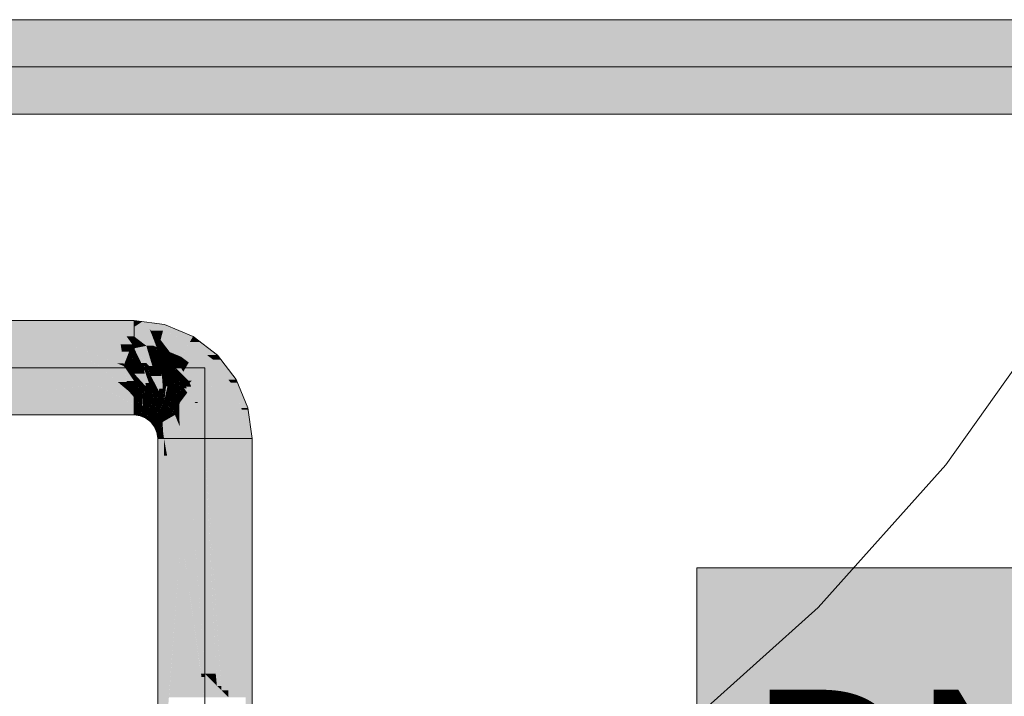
# Model space of a CAD drawing. Extents: x -223 to 557, y -138 to 606.
# Tile 128 of 142: x -18 to -5, y 130 to 138. Entities that reach past the tile are written whole.
import ezdxf

# ---------------------------------------------------------------- set-up
doc = ezdxf.new("R2010")
doc.units = 0
doc.layers.get('0').update_dxf_attribs({"lineweight": 35})
doc.layers.add('0-Shading', color=7, linetype='Continuous', lineweight=35)
doc.layers.add('5_EG-NEU', color=7, linetype='Continuous', lineweight=25)
for name, color, linetype, lineweight, true_color in [('H_Ruecklauf_Beschriftung_OG', 5, 'Continuous', 18, 0x0000ff), ('H_Ruecklauf_OG', 5, 'Continuous', 18, 0x0000ff), ('H_Vorlauf_OG', 1, 'Continuous', 18, 0xff0000)]:
    doc.layers.add(name, color=color, linetype=linetype, lineweight=lineweight, true_color=true_color)
doc.styles.get("Standard").update_dxf_attribs({"font": 'arial.ttf'})

# ---------------------------------------------------------------- blocks, each defined once
blk = doc.blocks.new('Shading-A07ALDT11N', base_point=(16.413, 8.964))
at = {"layer": '0-Shading', "color": 12, "true_color": 0xd90000}
for points in [[(-17.805, 133.959), (-16.956, 133.959), (-17.748, 134.171)], [(-16.956, 133.959), (-17.748, 134.171), (-17.325, 134.171)], [(-16.956, 133.959), (-16.495, 133.959), (-17.325, 134.171)], [(-16.495, 133.959), (-17.325, 134.171), (-16.729, 134.171)], [(-16.301, 133.959), (-16.16, 133.959), (-16.729, 134.171)], [(-16.16, 133.959), (-16.729, 134.171), (-16.309, 134.171)], [(-16.495, 133.959), (-16.301, 133.959), (-16.729, 134.171)], [(-16.135, 134.054), (-16.135, 134.171), (-16.309, 134.171)], [(-16.227, 134.054), (-16.135, 134.054), (-16.309, 134.171)], [(-15.945, 134.146), (-16.135, 134.146), (-16.135, 134.171)], [(-16.16, 133.959), (-16.135, 133.959), (-16.227, 134.054)], [(-16.135, 133.959), (-16.227, 134.054), (-16.135, 134.054)], [(-15.91, 134.054), (-16.135, 134.054), (-15.945, 134.146)], [(-16.135, 134.054), (-15.945, 134.146), (-16.135, 134.146)], [(-15.859, 133.922), (-15.91, 134.054), (-16.135, 134.054)], [(-15.894, 133.939), (-15.985, 133.939), (-16.135, 134.054)], [(-16.011, 133.959), (-16.135, 133.959), (-16.135, 134.054)], [(-15.78, 134.124), (-15.923, 134.124), (-15.945, 134.146)], [(-15.81, 134.012), (-15.893, 134.012), (-15.945, 134.146)], [(-15.81, 134.012), (-15.78, 134.124), (-15.923, 134.124)], [(-15.508, 134.012), (-15.81, 134.012), (-15.78, 134.124)], [(-15.985, 133.939), (-16.011, 133.959), (-16.135, 133.959)], [(-15.859, 133.922), (-15.894, 133.939), (-15.985, 133.939)], [(-15.859, 133.922), (-15.81, 134.012), (-15.893, 134.012)], [(-15.834, 133.922), (-15.859, 133.922), (-15.81, 134.012)], [(-15.835, 133.919), (-15.834, 133.922), (-15.859, 133.922)], [(-15.74, 133.919), (-15.835, 133.919), (-15.81, 134.012)], [(-15.695, 133.861), (-15.74, 133.919), (-15.835, 133.919)], [(-15.792, 133.987), (-15.508, 134.012), (-15.81, 134.012)], [(-15.449, 133.987), (-15.792, 133.987), (-15.508, 134.012)], [(-15.695, 133.861), (-15.449, 133.987), (-15.792, 133.987)], [(-15.522, 133.861), (-15.695, 133.861), (-15.449, 133.987)], [(-15.21, 133.803), (-15.555, 133.803), (-15.449, 133.987)], [(-15.555, 133.803), (-15.522, 133.861), (-15.695, 133.861)], [(-15.511, 133.769), (-15.21, 133.803), (-15.555, 133.803)], [(-15.165, 133.769), (-15.511, 133.769), (-15.21, 133.803)], [(-15.315, 133.619), (-15.165, 133.769), (-15.511, 133.769)], [(-15.05, 133.619), (-15.315, 133.619), (-15.165, 133.769)], [(-15.212, 133.485), (-15.05, 133.619), (-15.315, 133.619)], [(-14.947, 133.485), (-15.212, 133.485), (-15.05, 133.619)], [(-15.131, 133.379), (-14.947, 133.485), (-15.212, 133.485)], [(-14.903, 133.379), (-15.131, 133.379), (-14.947, 133.485)], [(-17.748, 133.167), (-16.135, 133.167), (-17.805, 133.379)], [(-16.135, 133.167), (-17.316, 133.379), (-17.805, 133.379)], [(-16.345, 133.204), (-16.436, 133.379), (-17.316, 133.379)], [(-16.308, 133.305), (-16.2, 133.379), (-16.436, 133.379)], [(-16.135, 133.204), (-16.345, 133.204), (-16.436, 133.379)], [(-16.135, 133.305), (-16.308, 133.305), (-16.2, 133.379)], [(-16.135, 133.305), (-16.135, 133.379), (-16.2, 133.379)], [(-16.04, 133.362), (-16.135, 133.362), (-16.135, 133.379)], [(-16.04, 133.366), (-16.066, 133.366), (-16.135, 133.379)], [(-16.04, 133.305), (-16.135, 133.305), (-16.04, 133.362)], [(-16.135, 133.305), (-16.04, 133.362), (-16.135, 133.362)], [(-16.04, 133.362), (-16.04, 133.366), (-16.066, 133.366)], [(-15.985, 133.359), (-16.037, 133.359), (-16.04, 133.366)], [(-16.038, 133.362), (-16.04, 133.362), (-16.04, 133.366)], [(-16.031, 133.201), (-16.04, 133.201), (-16.04, 133.362)], [(-16.038, 133.361), (-16.04, 133.361), (-16.04, 133.362)], [(-16.038, 133.361), (-16.038, 133.362), (-16.04, 133.362)], [(-16.036, 133.287), (-16.038, 133.361), (-16.04, 133.361)], [(-16.004, 133.287), (-16.036, 133.287), (-16.038, 133.361)], [(-16.004, 133.287), (-15.985, 133.359), (-16.037, 133.359)], [(-15.906, 133.287), (-16.004, 133.287), (-15.897, 133.322)], [(-16.004, 133.287), (-15.897, 133.322), (-15.995, 133.322)], [(-15.897, 133.322), (-15.995, 133.322), (-15.985, 133.359)], [(-15.882, 133.237), (-15.919, 133.237), (-15.897, 133.322)], [(-15.845, 133.301), (-15.893, 133.301), (-15.897, 133.322)], [(-15.038, 133.154), (-14.903, 133.379), (-15.131, 133.379)], [(-14.81, 133.154), (-15.038, 133.154), (-14.903, 133.379)], [(-16.135, 133.167), (-16.135, 133.204), (-16.345, 133.204)], [(-16.135, 133.204), (-16.135, 133.305), (-16.308, 133.305)], [(-16.04, 133.201), (-16.04, 133.305), (-16.135, 133.305)], [(-16.043, 133.204), (-16.135, 133.204), (-16.135, 133.305)], [(-16.129, 133.201), (-16.043, 133.204), (-16.135, 133.204)], [(-16.064, 133.167), (-16.135, 133.167), (-16.135, 133.204)], [(-16.04, 133.201), (-16.129, 133.201), (-16.043, 133.204)], [(-16.04, 133.154), (-16.04, 133.201), (-16.129, 133.201)], [(-16.03, 133.191), (-16.031, 133.201), (-16.04, 133.201)], [(-16.03, 133.191), (-16.04, 133.191), (-16.04, 133.201)], [(-15.991, 133.154), (-16.04, 133.154), (-16.03, 133.191)], [(-16.04, 133.154), (-16.03, 133.191), (-16.04, 133.191)], [(-16.03, 133.191), (-16.004, 133.287), (-16.036, 133.287)], [(-15.954, 133.191), (-16.03, 133.191), (-16.004, 133.287)], [(-16.001, 133.163), (-15.954, 133.191), (-16.03, 133.191)], [(-15.939, 133.163), (-15.906, 133.287), (-16.004, 133.287)], [(-15.939, 133.163), (-16.001, 133.163), (-15.954, 133.191)], [(-15.925, 133.163), (-15.939, 133.163), (-15.882, 133.237)], [(-15.939, 133.163), (-15.882, 133.237), (-15.919, 133.237)], [(-15.863, 133.15), (-15.933, 133.15), (-15.882, 133.237)], [(-15.882, 133.237), (-15.845, 133.301), (-15.893, 133.301)], [(-15.773, 133.237), (-15.882, 133.237), (-15.769, 133.243)], [(-15.882, 133.237), (-15.769, 133.243), (-15.879, 133.243)], [(-15.852, 133.1), (-15.773, 133.237), (-15.882, 133.237)], [(-15.769, 133.243), (-15.879, 133.243), (-15.845, 133.301)], [(-15.778, 133.156), (-15.819, 133.156), (-15.769, 133.243)], [(-15.685, 133.156), (-15.778, 133.156), (-15.725, 133.209)], [(-15.76, 133.174), (-15.776, 133.174), (-15.725, 133.209)], [(-15.776, 133.174), (-15.725, 133.209), (-15.773, 133.209)], [(-15.725, 133.209), (-15.773, 133.209), (-15.769, 133.243)], [(-16.04, 133.154), (-16.064, 133.167), (-16.135, 133.167)], [(-15.951, 133.117), (-15.991, 133.154), (-16.04, 133.154)], [(-15.951, 133.117), (-15.939, 133.163), (-16.001, 133.163)], [(-15.912, 133.117), (-15.951, 133.117), (-15.933, 133.15)], [(-15.951, 133.117), (-15.933, 133.15), (-15.943, 133.15)], [(-15.875, 133.059), (-15.912, 133.117), (-15.951, 133.117)], [(-15.933, 133.15), (-15.943, 133.15), (-15.939, 133.163)], [(-15.933, 133.15), (-15.925, 133.163), (-15.939, 133.163)], [(-15.901, 133.1), (-15.863, 133.15), (-15.933, 133.15)], [(-15.852, 133.1), (-15.901, 133.1), (-15.863, 133.15)], [(-15.875, 133.059), (-15.852, 133.1), (-15.901, 133.1)], [(-15.84, 133.059), (-15.875, 133.059), (-15.849, 133.086)], [(-15.875, 133.059), (-15.849, 133.086), (-15.86, 133.086)], [(-15.849, 133.086), (-15.86, 133.086), (-15.852, 133.1)], [(-15.835, 133.1), (-15.852, 133.1), (-15.778, 133.156)], [(-15.852, 133.1), (-15.778, 133.156), (-15.819, 133.156)], [(-15.849, 133.086), (-15.835, 133.1), (-15.852, 133.1)], [(-15.781, 133.086), (-15.849, 133.086), (-15.778, 133.156)], [(-15.823, 133.002), (-15.781, 133.086), (-15.849, 133.086)], [(-15.784, 133.002), (-15.823, 133.002), (-15.781, 133.086)], [(-15.597, 133.002), (-15.784, 133.002), (-15.633, 133.089)], [(-15.784, 133.002), (-15.633, 133.089), (-15.781, 133.089)], [(-15.633, 133.089), (-15.781, 133.089), (-15.685, 133.156)], [(-15.781, 133.089), (-15.685, 133.156), (-15.778, 133.156)], [(-15.778, 133.156), (-15.765, 133.169), (-15.776, 133.169)], [(-15.765, 133.169), (-15.776, 133.169), (-15.776, 133.174)], [(-15.765, 133.169), (-15.76, 133.174), (-15.776, 133.174)], [(-15.015, 133.099), (-14.81, 133.154), (-15.038, 133.154)], [(-15.015, 133.099), (-14.803, 133.099), (-14.81, 133.154)], [(-14.975, 132.799), (-14.763, 132.799), (-15.015, 133.099)], [(-14.763, 132.799), (-15.015, 133.099), (-14.803, 133.099)], [(-15.817, 132.983), (-15.84, 133.059), (-15.875, 133.059)], [(-15.817, 132.983), (-15.784, 133.002), (-15.823, 133.002)], [(-15.784, 132.983), (-15.817, 132.983), (-15.784, 133.002)], [(-15.78, 132.894), (-15.784, 132.983), (-15.817, 132.983)], [(-15.782, 132.949), (-15.597, 133.002), (-15.784, 133.002)], [(-15.575, 132.949), (-15.782, 132.949), (-15.597, 133.002)], [(-15.78, 132.894), (-15.575, 132.949), (-15.782, 132.949)], [(-15.78, 132.894), (-15.568, 132.894), (-15.575, 132.949)], [(-15.768, 132.799), (-15.555, 132.799), (-15.78, 132.894)], [(-15.555, 132.799), (-15.78, 132.894), (-15.568, 132.894)], [(-15.555, 131.618), (-15.555, 132.799), (-15.768, 132.799)], [(-15.745, 132.672), (-15.768, 132.672), (-15.768, 132.799)], [(-14.763, 129.615), (-14.975, 129.615), (-14.763, 132.799)], [(-14.975, 129.615), (-14.763, 132.799), (-14.975, 132.799)], [(-15.768, 132.587), (-15.745, 132.672), (-15.768, 132.672)], [(-15.729, 132.587), (-15.768, 132.587), (-15.745, 132.672)], [(-15.555, 131.618), (-15.768, 131.618), (-15.729, 132.587)], [(-15.768, 131.618), (-15.729, 132.587), (-15.768, 132.587)], [(-15.768, 128.823), (-15.555, 131.618), (-15.768, 131.618)], [(-15.555, 129.615), (-15.707, 129.615), (-15.555, 131.618)]]:
    blk.add_solid(points, dxfattribs=at)
at = {"layer": '0-Shading', "color": 14, "true_color": 0xa00000}
for points in [[(-17.748, 134.171), (-16.729, 134.171), (-17.67, 134.249)], [(-16.729, 134.171), (-17.67, 134.249), (-16.886, 134.249)], [(-16.729, 134.171), (-16.309, 134.171), (-16.886, 134.249)], [(-16.309, 134.171), (-16.886, 134.249), (-16.425, 134.249)], [(-16.309, 134.171), (-16.135, 134.171), (-16.425, 134.249)], [(-16.135, 134.171), (-16.425, 134.249), (-16.135, 134.249)], [(-16.035, 134.236), (-16.135, 134.236), (-16.135, 134.249)], [(-15.97, 134.171), (-16.135, 134.171), (-16.035, 134.236)], [(-16.135, 134.171), (-16.035, 134.236), (-16.135, 134.236)], [(-15.945, 134.146), (-15.97, 134.171), (-16.135, 134.171)], [(-15.76, 134.199), (-15.998, 134.199), (-16.035, 134.236)], [(-15.945, 134.146), (-15.76, 134.199), (-15.998, 134.199)], [(-15.774, 134.146), (-15.945, 134.146), (-15.76, 134.199)], [(-15.579, 134.124), (-15.78, 134.124), (-15.76, 134.199)], [(-15.78, 134.124), (-15.774, 134.146), (-15.945, 134.146)], [(-15.612, 134.055), (-15.579, 134.124), (-15.78, 134.124)], [(-15.41, 134.055), (-15.612, 134.055), (-15.579, 134.124)], [(-15.449, 133.987), (-15.41, 134.055), (-15.612, 134.055)], [(-15.323, 133.987), (-15.449, 133.987), (-15.41, 134.055)], [(-15.237, 133.824), (-15.323, 133.987), (-15.449, 133.987)], [(-15.11, 133.824), (-15.237, 133.824), (-15.323, 133.987)], [(-15.165, 133.769), (-15.11, 133.824), (-15.237, 133.824)], [(-15.068, 133.769), (-15.165, 133.769), (-15.11, 133.824)], [(-14.977, 133.524), (-15.068, 133.769), (-15.165, 133.769)], [(-14.88, 133.524), (-14.977, 133.524), (-15.068, 133.769)], [(-14.947, 133.485), (-14.88, 133.524), (-14.977, 133.524)], [(-14.864, 133.485), (-14.947, 133.485), (-14.88, 133.524)], [(-14.818, 133.174), (-14.864, 133.485), (-14.947, 133.485)], [(-14.735, 133.174), (-14.818, 133.174), (-14.864, 133.485)], [(-17.67, 133.089), (-16.135, 133.089), (-17.748, 133.167)], [(-16.135, 133.089), (-17.748, 133.167), (-16.135, 133.167)], [(-16.04, 133.154), (-16.135, 133.154), (-16.135, 133.167)], [(-16.058, 133.089), (-16.135, 133.089), (-16.04, 133.154)], [(-16.135, 133.089), (-16.04, 133.154), (-16.135, 133.154)], [(-16.06, 133.079), (-16.058, 133.089), (-16.135, 133.089)], [(-15.974, 133.079), (-16.06, 133.079), (-15.951, 133.117)], [(-16.06, 133.079), (-15.951, 133.117), (-16.05, 133.117)], [(-15.99, 133.05), (-15.974, 133.079), (-16.06, 133.079)], [(-15.951, 133.117), (-16.05, 133.117), (-16.04, 133.154)], [(-15.875, 133.059), (-15.985, 133.059), (-15.951, 133.117)], [(-14.81, 133.154), (-14.735, 133.174), (-14.818, 133.174)], [(-14.81, 133.154), (-14.732, 133.154), (-14.735, 133.174)], [(-14.763, 132.799), (-14.685, 132.799), (-14.81, 133.154)], [(-14.685, 132.799), (-14.81, 133.154), (-14.732, 133.154)], [(-15.884, 133.05), (-15.99, 133.05), (-15.875, 133.059)], [(-15.99, 133.05), (-15.875, 133.059), (-15.985, 133.059)], [(-15.93, 133.004), (-15.884, 133.05), (-15.99, 133.05)], [(-15.833, 133.004), (-15.93, 133.004), (-15.875, 133.059)], [(-15.914, 132.983), (-15.833, 133.004), (-15.93, 133.004)], [(-15.817, 132.983), (-15.914, 132.983), (-15.833, 133.004)], [(-15.884, 132.944), (-15.817, 132.983), (-15.914, 132.983)], [(-15.801, 132.944), (-15.884, 132.944), (-15.817, 132.983)], [(-15.864, 132.894), (-15.801, 132.944), (-15.884, 132.944)], [(-15.78, 132.894), (-15.864, 132.894), (-15.801, 132.944)], [(-15.855, 132.874), (-15.78, 132.894), (-15.864, 132.894)], [(-15.855, 132.874), (-15.778, 132.874), (-15.78, 132.894)], [(-15.845, 132.799), (-15.768, 132.799), (-15.855, 132.874)], [(-15.768, 132.799), (-15.855, 132.874), (-15.778, 132.874)], [(-15.768, 132.587), (-15.845, 132.587), (-15.768, 132.799)], [(-15.845, 132.587), (-15.768, 132.799), (-15.845, 132.799)], [(-14.685, 128.823), (-14.763, 128.823), (-14.685, 132.799)], [(-14.763, 128.823), (-14.685, 132.799), (-14.763, 132.799)], [(-15.845, 131.504), (-15.768, 132.587), (-15.845, 132.587)], [(-15.768, 131.504), (-15.845, 131.504), (-15.768, 132.587)], [(-15.768, 128.823), (-15.845, 128.823), (-15.768, 131.504)], [(-15.845, 128.823), (-15.768, 131.504), (-15.845, 131.504)]]:
    blk.add_solid(points, dxfattribs=at)
at = {"layer": '0-Shading', "color": 1, "true_color": 0xfa0000}
for points in [[(-17.825, 133.669), (-17.082, 133.669), (-17.805, 133.947)], [(-16.678, 133.763), (-16.956, 133.959), (-17.805, 133.959)], [(-17.327, 133.763), (-17.737, 133.947), (-17.805, 133.947)], [(-16.678, 133.763), (-17.327, 133.763), (-17.737, 133.947)], [(-16.45, 133.763), (-16.678, 133.763), (-16.956, 133.959)], [(-16.349, 133.724), (-16.702, 133.959), (-16.956, 133.959)], [(-16.293, 133.724), (-16.495, 133.959), (-16.702, 133.959)], [(-16.293, 133.724), (-16.349, 133.724), (-16.702, 133.959)], [(-16.293, 133.724), (-16.301, 133.959), (-16.495, 133.959)], [(-16.197, 133.865), (-16.16, 133.959), (-16.301, 133.959)], [(-16.197, 133.865), (-16.286, 133.865), (-16.301, 133.959)], [(-16.263, 133.724), (-16.293, 133.724), (-16.301, 133.959)], [(-16.135, 133.908), (-16.18, 133.908), (-16.16, 133.959)], [(-16.135, 133.908), (-16.135, 133.959), (-16.16, 133.959)], [(-15.985, 133.939), (-16.135, 133.939), (-16.135, 133.959)], [(-16.135, 133.908), (-15.985, 133.939), (-16.135, 133.939)], [(-15.976, 133.908), (-16.135, 133.908), (-15.985, 133.939)], [(-15.859, 133.922), (-15.974, 133.922), (-15.985, 133.939)], [(-15.883, 133.788), (-15.94, 133.788), (-15.985, 133.939)], [(-15.883, 133.788), (-15.859, 133.922), (-15.974, 133.922)], [(-15.848, 133.87), (-15.868, 133.87), (-15.859, 133.922)], [(-15.835, 133.919), (-15.858, 133.919), (-15.859, 133.922)], [(-15.848, 133.87), (-15.835, 133.919), (-15.858, 133.919)], [(-15.829, 133.87), (-15.848, 133.87), (-15.835, 133.919)], [(-15.726, 133.805), (-15.821, 133.805), (-15.835, 133.919)], [(-15.695, 133.861), (-15.78, 133.861), (-15.835, 133.919)], [(-16.26, 133.705), (-16.197, 133.865), (-16.286, 133.865)], [(-16.21, 133.705), (-16.26, 133.705), (-16.135, 133.809)], [(-16.26, 133.705), (-16.135, 133.809), (-16.219, 133.809)], [(-16.135, 133.684), (-16.225, 133.684), (-16.135, 133.809)], [(-16.135, 133.809), (-16.219, 133.809), (-16.197, 133.865)], [(-16.135, 133.865), (-16.197, 133.865), (-16.135, 133.908)], [(-16.197, 133.865), (-16.135, 133.908), (-16.18, 133.908)], [(-16.135, 133.809), (-16.135, 133.865), (-16.197, 133.865)], [(-15.986, 133.729), (-16.048, 133.729), (-16.135, 133.908)], [(-15.952, 133.69), (-15.976, 133.908), (-16.135, 133.908)], [(-16.087, 133.809), (-16.135, 133.809), (-16.135, 133.908)], [(-16.046, 133.724), (-16.087, 133.809), (-16.135, 133.809)], [(-16.046, 133.724), (-16.135, 133.724), (-16.135, 133.809)], [(-15.911, 133.69), (-15.952, 133.69), (-15.976, 133.908)], [(-15.87, 133.788), (-15.883, 133.788), (-15.848, 133.87)], [(-15.883, 133.788), (-15.848, 133.87), (-15.868, 133.87)], [(-15.83, 133.775), (-15.874, 133.775), (-15.848, 133.87)], [(-15.839, 133.823), (-15.829, 133.87), (-15.848, 133.87)], [(-15.823, 133.823), (-15.839, 133.823), (-15.829, 133.87)], [(-15.821, 133.805), (-15.823, 133.823), (-15.839, 133.823)], [(-15.821, 133.805), (-15.836, 133.805), (-15.839, 133.823)], [(-15.809, 133.669), (-15.821, 133.805), (-15.836, 133.805)], [(-15.738, 133.722), (-15.726, 133.805), (-15.821, 133.805)], [(-15.804, 133.669), (-15.809, 133.669), (-15.821, 133.805)], [(-15.695, 133.679), (-15.805, 133.679), (-15.821, 133.805)], [(-15.647, 133.722), (-15.695, 133.861), (-15.78, 133.861)], [(-15.647, 133.722), (-15.738, 133.722), (-15.726, 133.805)], [(-15.555, 133.803), (-15.651, 133.803), (-15.695, 133.861)], [(-15.612, 133.753), (-15.658, 133.753), (-15.695, 133.861)], [(-15.612, 133.753), (-15.555, 133.803), (-15.651, 133.803)], [(-15.584, 133.753), (-15.612, 133.753), (-15.555, 133.803)], [(-15.463, 133.733), (-15.596, 133.733), (-15.555, 133.803)], [(-17.082, 133.669), (-16.678, 133.763), (-17.327, 133.763)], [(-17.082, 133.669), (-16.544, 133.669), (-16.678, 133.763)], [(-16.576, 133.692), (-16.266, 133.692), (-16.678, 133.763)], [(-16.266, 133.692), (-16.45, 133.763), (-16.678, 133.763)], [(-16.544, 133.669), (-16.246, 133.669), (-16.576, 133.692)], [(-16.246, 133.669), (-16.576, 133.692), (-16.266, 133.692)], [(-16.266, 133.692), (-16.293, 133.724), (-16.349, 133.724)], [(-16.26, 133.705), (-16.263, 133.724), (-16.293, 133.724)], [(-16.26, 133.705), (-16.277, 133.705), (-16.293, 133.724)], [(-16.266, 133.692), (-16.26, 133.705), (-16.277, 133.705)], [(-16.237, 133.692), (-16.266, 133.692), (-16.26, 133.705)], [(-16.26, 133.684), (-16.225, 133.684), (-16.266, 133.692)], [(-16.225, 133.684), (-16.237, 133.692), (-16.266, 133.692)], [(-16.225, 133.684), (-16.21, 133.705), (-16.26, 133.705)], [(-16.246, 133.669), (-16.198, 133.669), (-16.26, 133.684)], [(-16.198, 133.669), (-16.26, 133.684), (-16.225, 133.684)], [(-16.198, 133.669), (-16.135, 133.669), (-16.225, 133.684)], [(-16.135, 133.669), (-16.135, 133.684), (-16.225, 133.684)], [(-16.034, 133.7), (-16.135, 133.7), (-16.046, 133.724)], [(-16.135, 133.7), (-16.046, 133.724), (-16.135, 133.724)], [(-16.019, 133.668), (-16.034, 133.7), (-16.135, 133.7)], [(-16.021, 133.669), (-16.135, 133.669), (-16.135, 133.7)], [(-15.952, 133.69), (-15.986, 133.729), (-16.048, 133.729)], [(-16.035, 133.724), (-16.046, 133.724), (-16.048, 133.729)], [(-15.952, 133.69), (-16.035, 133.724), (-16.046, 133.724)], [(-15.952, 133.69), (-16.009, 133.69), (-16.046, 133.724)], [(-15.97, 133.653), (-16.011, 133.653), (-16.046, 133.724)], [(-15.964, 133.646), (-15.952, 133.69), (-16.009, 133.69)], [(-15.916, 133.646), (-15.964, 133.646), (-15.952, 133.69)], [(-15.905, 133.67), (-15.911, 133.69), (-15.952, 133.69)], [(-15.905, 133.67), (-15.936, 133.67), (-15.952, 133.69)], [(-15.905, 133.67), (-15.883, 133.788), (-15.94, 133.788)], [(-15.91, 133.639), (-15.905, 133.67), (-15.936, 133.67)], [(-15.902, 133.67), (-15.905, 133.67), (-15.874, 133.775)], [(-15.905, 133.67), (-15.874, 133.775), (-15.886, 133.775)], [(-15.902, 133.669), (-15.902, 133.67), (-15.905, 133.67)], [(-15.902, 133.669), (-15.905, 133.669), (-15.905, 133.67)], [(-15.809, 133.669), (-15.902, 133.669), (-15.874, 133.775)], [(-15.874, 133.775), (-15.886, 133.775), (-15.883, 133.788)], [(-15.874, 133.775), (-15.87, 133.788), (-15.883, 133.788)], [(-15.809, 133.669), (-15.83, 133.775), (-15.874, 133.775)], [(-15.803, 133.658), (-15.695, 133.679), (-15.805, 133.679)], [(-15.719, 133.658), (-15.803, 133.658), (-15.695, 133.679)], [(-15.695, 133.679), (-15.647, 133.722), (-15.738, 133.722)], [(-15.684, 133.668), (-15.708, 133.668), (-15.695, 133.679)], [(-15.677, 133.679), (-15.695, 133.679), (-15.647, 133.722)], [(-15.684, 133.668), (-15.677, 133.679), (-15.695, 133.679)], [(-15.633, 133.668), (-15.684, 133.668), (-15.63, 133.674)], [(-15.684, 133.668), (-15.63, 133.674), (-15.681, 133.674)], [(-15.63, 133.674), (-15.681, 133.674), (-15.647, 133.722)], [(-15.647, 133.722), (-15.612, 133.753), (-15.658, 133.753)], [(-15.619, 133.636), (-15.652, 133.636), (-15.63, 133.674)], [(-15.602, 133.722), (-15.647, 133.722), (-15.596, 133.733)], [(-15.647, 133.722), (-15.596, 133.733), (-15.635, 133.733)], [(-15.63, 133.674), (-15.602, 133.722), (-15.647, 133.722)], [(-15.596, 133.733), (-15.635, 133.733), (-15.612, 133.753)], [(-15.562, 133.674), (-15.63, 133.674), (-15.596, 133.733)], [(-15.469, 133.512), (-15.562, 133.674), (-15.63, 133.674)], [(-15.523, 133.566), (-15.598, 133.566), (-15.63, 133.674)], [(-15.596, 133.733), (-15.584, 133.753), (-15.612, 133.753)], [(-15.531, 133.619), (-15.463, 133.733), (-15.596, 133.733)], [(-15.315, 133.619), (-15.531, 133.619), (-15.463, 133.733)], [(-16.621, 133.462), (-17.811, 133.462), (-17.825, 133.669)], [(-16.621, 133.462), (-17.082, 133.669), (-17.825, 133.669)], [(-16.621, 133.462), (-16.544, 133.669), (-17.082, 133.669)], [(-16.299, 133.462), (-16.621, 133.462), (-16.544, 133.669)], [(-16.334, 133.492), (-16.532, 133.669), (-16.544, 133.669)], [(-16.227, 133.492), (-16.246, 133.669), (-16.532, 133.669)], [(-16.227, 133.492), (-16.334, 133.492), (-16.532, 133.669)], [(-16.197, 133.597), (-16.198, 133.669), (-16.246, 133.669)], [(-16.135, 133.505), (-16.228, 133.505), (-16.246, 133.669)], [(-16.135, 133.597), (-16.135, 133.669), (-16.198, 133.669)], [(-16.135, 133.597), (-16.197, 133.597), (-16.198, 133.669)], [(-16.135, 133.505), (-16.135, 133.597), (-16.197, 133.597)], [(-16.127, 133.668), (-16.021, 133.669), (-16.135, 133.669)], [(-16.015, 133.661), (-16.075, 133.661), (-16.135, 133.669)], [(-16.011, 133.653), (-16.135, 133.653), (-16.135, 133.669)], [(-16.006, 133.597), (-16.135, 133.597), (-16.011, 133.653)], [(-16.135, 133.597), (-16.011, 133.653), (-16.135, 133.653)], [(-15.992, 133.441), (-16.006, 133.597), (-16.135, 133.597)], [(-16.051, 133.505), (-16.135, 133.505), (-16.135, 133.597)], [(-16.019, 133.668), (-16.127, 133.668), (-16.021, 133.669)], [(-16.015, 133.661), (-16.019, 133.668), (-16.127, 133.668)], [(-16.011, 133.653), (-16.015, 133.661), (-16.075, 133.661)], [(-15.964, 133.646), (-16.009, 133.646), (-16.011, 133.653)], [(-15.964, 133.646), (-15.97, 133.653), (-16.011, 133.653)], [(-15.953, 133.481), (-15.996, 133.481), (-16.011, 133.653)], [(-15.983, 133.569), (-15.964, 133.646), (-16.009, 133.646)], [(-15.929, 133.569), (-15.983, 133.569), (-15.964, 133.646)], [(-15.953, 133.481), (-15.929, 133.569), (-15.983, 133.569)], [(-15.91, 133.639), (-15.96, 133.639), (-15.964, 133.646)], [(-15.91, 133.639), (-15.916, 133.646), (-15.964, 133.646)], [(-15.929, 133.569), (-15.91, 133.639), (-15.96, 133.639)], [(-15.883, 133.481), (-15.953, 133.481), (-15.929, 133.569)], [(-15.798, 133.569), (-15.929, 133.569), (-15.794, 133.591)], [(-15.929, 133.569), (-15.794, 133.591), (-15.923, 133.591)], [(-15.831, 133.382), (-15.798, 133.569), (-15.929, 133.569)], [(-15.794, 133.591), (-15.923, 133.591), (-15.91, 133.639)], [(-15.851, 133.639), (-15.91, 133.639), (-15.902, 133.669)], [(-15.91, 133.639), (-15.902, 133.669), (-15.905, 133.669)], [(-15.836, 133.608), (-15.851, 133.639), (-15.91, 133.639)], [(-15.798, 133.608), (-15.809, 133.669), (-15.902, 133.669)], [(-15.809, 133.669), (-15.902, 133.669), (-15.809, 133.669)], [(-15.902, 133.669), (-15.809, 133.669), (-15.902, 133.669)], [(-15.798, 133.608), (-15.836, 133.608), (-15.851, 133.639)], [(-15.794, 133.591), (-15.798, 133.608), (-15.836, 133.608)], [(-15.782, 133.411), (-15.826, 133.411), (-15.794, 133.591)], [(-15.803, 133.658), (-15.804, 133.669), (-15.809, 133.669)], [(-15.803, 133.658), (-15.807, 133.658), (-15.809, 133.669)], [(-15.794, 133.591), (-15.803, 133.658), (-15.807, 133.658)], [(-15.773, 133.61), (-15.719, 133.658), (-15.803, 133.658)], [(-15.773, 133.61), (-15.797, 133.61), (-15.803, 133.658)], [(-15.794, 133.591), (-15.773, 133.61), (-15.797, 133.61)], [(-15.761, 133.591), (-15.794, 133.591), (-15.773, 133.61)], [(-15.75, 133.573), (-15.793, 133.573), (-15.794, 133.591)], [(-15.75, 133.573), (-15.761, 133.591), (-15.794, 133.591)], [(-15.787, 133.49), (-15.75, 133.573), (-15.793, 133.573)], [(-15.736, 133.49), (-15.787, 133.49), (-15.75, 133.573)], [(-15.724, 133.61), (-15.773, 133.61), (-15.684, 133.668)], [(-15.773, 133.61), (-15.684, 133.668), (-15.708, 133.668)], [(-15.75, 133.573), (-15.724, 133.61), (-15.773, 133.61)], [(-15.688, 133.573), (-15.75, 133.573), (-15.652, 133.636)], [(-15.75, 133.573), (-15.652, 133.636), (-15.707, 133.636)], [(-15.7, 133.552), (-15.747, 133.552), (-15.75, 133.573)], [(-15.7, 133.552), (-15.688, 133.573), (-15.75, 133.573)], [(-15.736, 133.49), (-15.7, 133.552), (-15.747, 133.552)], [(-15.714, 133.49), (-15.736, 133.49), (-15.7, 133.552)], [(-15.615, 133.44), (-15.725, 133.44), (-15.7, 133.552)], [(-15.652, 133.636), (-15.707, 133.636), (-15.684, 133.668)], [(-15.658, 133.552), (-15.7, 133.552), (-15.685, 133.579)], [(-15.563, 133.447), (-15.62, 133.447), (-15.7, 133.552)], [(-15.581, 133.461), (-15.658, 133.552), (-15.7, 133.552)], [(-15.608, 133.579), (-15.685, 133.579), (-15.652, 133.636)], [(-15.672, 133.566), (-15.608, 133.579), (-15.685, 133.579)], [(-15.652, 133.636), (-15.633, 133.668), (-15.684, 133.668)], [(-15.598, 133.566), (-15.672, 133.566), (-15.608, 133.579)], [(-15.567, 133.461), (-15.598, 133.566), (-15.672, 133.566)], [(-15.567, 133.461), (-15.581, 133.461), (-15.658, 133.552)], [(-15.598, 133.566), (-15.619, 133.636), (-15.652, 133.636)], [(-15.557, 133.512), (-15.523, 133.566), (-15.598, 133.566)], [(-15.526, 133.472), (-15.57, 133.472), (-15.598, 133.566)], [(-15.469, 133.512), (-15.557, 133.512), (-15.523, 133.566)], [(-15.469, 133.512), (-15.315, 133.619), (-15.531, 133.619)], [(-15.422, 133.512), (-15.469, 133.512), (-15.315, 133.619)], [(-15.21, 133.482), (-15.452, 133.482), (-15.315, 133.619)], [(-17.81, 133.449), (-16.621, 133.462), (-17.811, 133.462)], [(-16.733, 133.449), (-17.81, 133.449), (-16.621, 133.462)], [(-17.316, 133.379), (-16.733, 133.449), (-17.81, 133.449)], [(-17.805, 133.379), (-17.316, 133.379), (-17.81, 133.449)], [(-17.316, 133.379), (-16.436, 133.379), (-16.621, 133.462)], [(-16.466, 133.393), (-16.216, 133.393), (-16.621, 133.462)], [(-16.216, 133.393), (-16.299, 133.462), (-16.621, 133.462)], [(-16.216, 133.393), (-16.227, 133.492), (-16.334, 133.492)], [(-16.227, 133.492), (-16.135, 133.505), (-16.228, 133.505)], [(-16.135, 133.492), (-16.227, 133.492), (-16.135, 133.505)], [(-16.135, 133.438), (-16.135, 133.492), (-16.227, 133.492)], [(-16.135, 133.438), (-16.221, 133.438), (-16.227, 133.492)], [(-16.216, 133.393), (-16.135, 133.438), (-16.221, 133.438)], [(-16.135, 133.393), (-16.216, 133.393), (-16.135, 133.438)], [(-16.028, 133.401), (-16.064, 133.401), (-16.135, 133.505)], [(-16.07, 133.441), (-16.051, 133.505), (-16.135, 133.505)], [(-16.09, 133.438), (-16.135, 133.438), (-16.135, 133.505)], [(-16.064, 133.401), (-16.09, 133.438), (-16.135, 133.438)], [(-16.064, 133.401), (-16.135, 133.401), (-16.135, 133.438)], [(-15.992, 133.441), (-16.07, 133.441), (-16.051, 133.505)], [(-15.985, 133.359), (-15.992, 133.441), (-16.07, 133.441)], [(-15.992, 133.441), (-15.953, 133.481), (-15.996, 133.481)], [(-15.963, 133.441), (-15.992, 133.441), (-15.953, 133.481)], [(-15.97, 133.417), (-15.963, 133.441), (-15.992, 133.441)], [(-15.97, 133.417), (-15.99, 133.417), (-15.992, 133.441)], [(-15.93, 133.417), (-15.97, 133.417), (-15.953, 133.481)], [(-15.881, 133.361), (-15.91, 133.361), (-15.953, 133.481)], [(-15.894, 133.382), (-15.883, 133.481), (-15.953, 133.481)], [(-15.831, 133.382), (-15.894, 133.382), (-15.883, 133.481)], [(-15.782, 133.411), (-15.736, 133.49), (-15.787, 133.49)], [(-15.746, 133.411), (-15.782, 133.411), (-15.736, 133.49)], [(-15.763, 133.269), (-15.725, 133.44), (-15.743, 133.44)], [(-15.693, 133.295), (-15.758, 133.295), (-15.725, 133.44)], [(-15.725, 133.44), (-15.743, 133.44), (-15.736, 133.49)], [(-15.725, 133.44), (-15.714, 133.49), (-15.736, 133.49)], [(-15.712, 133.38), (-15.615, 133.44), (-15.725, 133.44)], [(-15.57, 133.38), (-15.712, 133.38), (-15.615, 133.44)], [(-15.57, 133.38), (-15.563, 133.447), (-15.62, 133.447)], [(-15.563, 133.447), (-15.567, 133.461), (-15.581, 133.461)], [(-15.567, 133.461), (-15.526, 133.472), (-15.57, 133.472)], [(-15.543, 133.461), (-15.567, 133.461), (-15.526, 133.472)], [(-15.557, 133.451), (-15.543, 133.461), (-15.567, 133.461)], [(-15.557, 133.451), (-15.564, 133.451), (-15.567, 133.461)], [(-15.52, 133.414), (-15.566, 133.414), (-15.563, 133.447)], [(-15.563, 133.447), (-15.557, 133.451), (-15.564, 133.451)], [(-15.553, 133.447), (-15.563, 133.447), (-15.557, 133.451)], [(-15.52, 133.414), (-15.553, 133.447), (-15.563, 133.447)], [(-15.526, 133.472), (-15.469, 133.512), (-15.557, 133.512)], [(-15.51, 133.451), (-15.557, 133.451), (-15.526, 133.472)], [(-15.542, 133.436), (-15.51, 133.451), (-15.557, 133.451)], [(-15.498, 133.436), (-15.542, 133.436), (-15.51, 133.451)], [(-15.52, 133.414), (-15.498, 133.436), (-15.542, 133.436)], [(-15.462, 133.472), (-15.526, 133.472), (-15.452, 133.482)], [(-15.526, 133.472), (-15.452, 133.482), (-15.512, 133.482)], [(-15.498, 133.436), (-15.462, 133.472), (-15.526, 133.472)], [(-15.486, 133.414), (-15.52, 133.414), (-15.498, 133.436)], [(-15.452, 133.482), (-15.512, 133.482), (-15.469, 133.512)], [(-15.433, 133.436), (-15.498, 133.436), (-15.452, 133.482)], [(-15.391, 133.249), (-15.433, 133.436), (-15.498, 133.436)], [(-15.452, 133.482), (-15.422, 133.512), (-15.469, 133.512)], [(-15.409, 133.379), (-15.21, 133.482), (-15.452, 133.482)], [(-15.355, 133.249), (-15.391, 133.249), (-15.433, 133.436)], [(-15.131, 133.379), (-15.409, 133.379), (-15.21, 133.482)], [(-16.436, 133.379), (-16.2, 133.379), (-16.466, 133.393)], [(-16.2, 133.379), (-16.466, 133.393), (-16.216, 133.393)], [(-16.2, 133.379), (-16.135, 133.379), (-16.216, 133.393)], [(-16.135, 133.379), (-16.135, 133.393), (-16.216, 133.393)], [(-16.049, 133.379), (-16.135, 133.379), (-16.064, 133.401)], [(-16.135, 133.379), (-16.064, 133.401), (-16.135, 133.401)], [(-16.04, 133.366), (-16.049, 133.379), (-16.135, 133.379)], [(-15.985, 133.359), (-16.028, 133.401), (-16.064, 133.401)], [(-15.999, 133.366), (-16.04, 133.366), (-16.064, 133.401)], [(-15.985, 133.359), (-15.999, 133.366), (-16.04, 133.366)], [(-15.985, 133.359), (-15.97, 133.417), (-15.99, 133.417)], [(-15.91, 133.361), (-15.985, 133.361), (-15.97, 133.417)], [(-15.91, 133.359), (-15.985, 133.359), (-15.91, 133.361)], [(-15.985, 133.359), (-15.91, 133.361), (-15.985, 133.361)], [(-15.897, 133.322), (-15.91, 133.359), (-15.985, 133.359)], [(-15.91, 133.361), (-15.93, 133.417), (-15.97, 133.417)], [(-15.845, 133.301), (-15.881, 133.361), (-15.91, 133.361)], [(-15.868, 133.322), (-15.897, 133.322), (-15.91, 133.361)], [(-15.845, 133.301), (-15.868, 133.322), (-15.897, 133.322)], [(-15.845, 133.301), (-15.831, 133.382), (-15.894, 133.382)], [(-15.783, 133.301), (-15.845, 133.301), (-15.816, 133.353)], [(-15.845, 133.301), (-15.816, 133.353), (-15.836, 133.353)], [(-15.816, 133.353), (-15.836, 133.353), (-15.831, 133.382)], [(-15.799, 133.382), (-15.831, 133.382), (-15.782, 133.411)], [(-15.831, 133.382), (-15.782, 133.411), (-15.826, 133.411)], [(-15.816, 133.353), (-15.799, 133.382), (-15.831, 133.382)], [(-15.778, 133.353), (-15.816, 133.353), (-15.782, 133.411)], [(-15.772, 133.284), (-15.778, 133.353), (-15.816, 133.353)], [(-15.772, 133.284), (-15.746, 133.411), (-15.782, 133.411)], [(-15.761, 133.284), (-15.772, 133.284), (-15.746, 133.411)], [(-15.693, 133.295), (-15.57, 133.38), (-15.712, 133.38)], [(-15.639, 133.295), (-15.693, 133.295), (-15.571, 133.363)], [(-15.693, 133.295), (-15.571, 133.363), (-15.594, 133.363)], [(-15.576, 133.251), (-15.683, 133.251), (-15.571, 133.363)], [(-15.571, 133.363), (-15.594, 133.363), (-15.57, 133.38)], [(-15.382, 133.234), (-15.577, 133.234), (-15.481, 133.363)], [(-15.577, 133.234), (-15.481, 133.363), (-15.571, 133.363)], [(-15.481, 133.363), (-15.571, 133.363), (-15.52, 133.414)], [(-15.571, 133.363), (-15.554, 133.38), (-15.57, 133.38)], [(-15.554, 133.38), (-15.57, 133.38), (-15.52, 133.414)], [(-15.57, 133.38), (-15.52, 133.414), (-15.566, 133.414)], [(-15.382, 133.234), (-15.486, 133.414), (-15.52, 133.414)], [(-15.355, 133.249), (-15.131, 133.379), (-15.409, 133.379)], [(-15.077, 133.249), (-15.355, 133.249), (-15.131, 133.379)], [(-15.823, 133.284), (-15.783, 133.301), (-15.845, 133.301)], [(-15.772, 133.284), (-15.823, 133.284), (-15.783, 133.301)], [(-15.769, 133.243), (-15.772, 133.284), (-15.823, 133.284)], [(-15.763, 133.269), (-15.761, 133.284), (-15.772, 133.284)], [(-15.763, 133.269), (-15.771, 133.269), (-15.772, 133.284)], [(-15.769, 133.243), (-15.763, 133.269), (-15.771, 133.269)], [(-15.746, 133.243), (-15.769, 133.243), (-15.753, 133.254)], [(-15.769, 133.243), (-15.753, 133.254), (-15.767, 133.254)], [(-15.725, 133.209), (-15.746, 133.243), (-15.769, 133.243)], [(-15.753, 133.254), (-15.767, 133.254), (-15.763, 133.269)], [(-15.73, 133.269), (-15.763, 133.269), (-15.693, 133.295)], [(-15.763, 133.269), (-15.693, 133.295), (-15.758, 133.295)], [(-15.753, 133.254), (-15.73, 133.269), (-15.763, 133.269)], [(-15.684, 133.254), (-15.753, 133.254), (-15.693, 133.295)], [(-15.752, 133.251), (-15.684, 133.254), (-15.753, 133.254)], [(-15.683, 133.251), (-15.752, 133.251), (-15.684, 133.254)], [(-15.725, 133.209), (-15.683, 133.251), (-15.752, 133.251)], [(-15.67, 133.209), (-15.725, 133.209), (-15.683, 133.251)], [(-15.633, 133.089), (-15.67, 133.209), (-15.725, 133.209)], [(-15.683, 133.251), (-15.639, 133.295), (-15.693, 133.295)], [(-15.642, 133.119), (-15.576, 133.251), (-15.683, 133.251)], [(-15.581, 133.119), (-15.642, 133.119), (-15.576, 133.251)], [(-15.334, 133.119), (-15.581, 133.119), (-15.382, 133.234)], [(-15.581, 133.119), (-15.382, 133.234), (-15.577, 133.234)], [(-15.382, 133.234), (-15.355, 133.249), (-15.391, 133.249)], [(-15.351, 133.234), (-15.382, 133.234), (-15.355, 133.249)], [(-15.295, 133.024), (-15.351, 133.234), (-15.382, 133.234)], [(-15.315, 133.099), (-15.077, 133.249), (-15.355, 133.249)], [(-15.015, 133.099), (-15.315, 133.099), (-15.077, 133.249)], [(-15.633, 133.089), (-15.581, 133.119), (-15.642, 133.119)], [(-15.58, 133.089), (-15.633, 133.089), (-15.581, 133.119)], [(-15.575, 132.949), (-15.58, 133.089), (-15.633, 133.089)], [(-15.578, 133.024), (-15.334, 133.119), (-15.581, 133.119)], [(-15.295, 133.024), (-15.578, 133.024), (-15.334, 133.119)], [(-15.295, 133.024), (-15.015, 133.099), (-15.315, 133.099)], [(-15.295, 133.024), (-15.005, 133.024), (-15.015, 133.099)], [(-15.575, 132.949), (-15.295, 133.024), (-15.578, 133.024)], [(-15.575, 132.949), (-15.285, 132.949), (-15.295, 133.024)], [(-15.555, 132.799), (-15.265, 132.799), (-15.575, 132.949)], [(-15.265, 132.799), (-15.575, 132.949), (-15.285, 132.949)], [(-15.265, 132.799), (-14.975, 132.799), (-15.295, 133.024)], [(-14.975, 132.799), (-15.295, 133.024), (-15.005, 133.024)], [(-15.433, 132.117), (-15.265, 132.799), (-15.555, 132.799)], [(-15.433, 132.117), (-15.555, 132.117), (-15.555, 132.799)], [(-15.265, 132.117), (-15.433, 132.117), (-15.265, 132.799)], [(-15.061, 129.701), (-14.975, 132.799), (-15.265, 132.799)], [(-15.187, 131.186), (-15.265, 131.186), (-15.265, 132.799)], [(-15.065, 129.757), (-15.117, 129.757), (-15.265, 132.799)], [(-14.975, 129.701), (-15.061, 129.701), (-14.975, 132.799)], [(-15.395, 131.618), (-15.555, 131.618), (-15.433, 132.117)], [(-15.555, 131.618), (-15.433, 132.117), (-15.555, 132.117)], [(-15.265, 131.186), (-15.265, 132.117), (-15.433, 132.117)], [(-15.265, 131.186), (-15.362, 131.186), (-15.433, 132.117)], [(-15.312, 129.905), (-15.395, 131.618), (-15.555, 131.618)], [(-15.307, 129.864), (-15.555, 129.864), (-15.555, 131.618)], [(-15.265, 129.905), (-15.312, 129.905), (-15.395, 131.618)], [(-15.265, 129.905), (-15.265, 131.186), (-15.362, 131.186)], [(-15.117, 129.757), (-15.187, 131.186), (-15.265, 131.186)], [(-15.132, 129.905), (-15.265, 129.905), (-15.265, 131.186)], [(-15.555, 129.615), (-15.307, 129.864), (-15.555, 129.864)], [(-15.271, 129.615), (-15.555, 129.615), (-15.307, 129.864)], [(-15.307, 129.864), (-15.265, 129.905), (-15.312, 129.905)], [(-15.265, 129.864), (-15.307, 129.864), (-15.265, 129.905)], [(-15.265, 129.574), (-15.265, 129.864), (-15.307, 129.864)], [(-15.117, 129.757), (-15.132, 129.905), (-15.265, 129.905)], [(-14.975, 129.615), (-15.265, 129.615), (-15.265, 129.905)], [(-15.061, 129.701), (-15.065, 129.757), (-15.117, 129.757)], [(-14.975, 129.615), (-14.975, 129.701), (-15.061, 129.701)]]:
    blk.add_solid(points, dxfattribs=at)
blk = doc.blocks.new('Shading-A07ALDT51N', base_point=(35.834, 66.523))
at = {"layer": '0-Shading', "color": 174, "true_color": 0x0000a0}
for points in [[(-35.82, 137.872), (-3.064, 137.872), (-35.82, 137.949)], [(-3.064, 137.872), (-35.82, 137.949), (-3.764, 137.949)], [(-18.206, 136.789), (-16.902, 136.789), (-18.284, 136.867)], [(-16.902, 136.789), (-18.284, 136.867), (-16.851, 136.867)], [(-16.902, 136.789), (-15.835, 136.789), (-16.851, 136.867)], [(-15.835, 136.789), (-16.851, 136.867), (-15.767, 136.867)], [(-15.835, 136.789), (-14.583, 136.789), (-15.767, 136.867)], [(-14.583, 136.789), (-15.767, 136.867), (-14.303, 136.867)], [(-14.583, 136.789), (-3.764, 136.789), (-14.303, 136.867)], [(-3.764, 136.789), (-14.303, 136.867), (-3.064, 136.867)]]:
    blk.add_solid(points, dxfattribs=at)
at = {"layer": '0-Shading', "color": 172, "true_color": 0x0000d9}
for points in [[(-18.34, 137.659), (-2.551, 137.659), (-18.284, 137.872)], [(-2.551, 137.659), (-18.284, 137.872), (-3.064, 137.872)], [(-18.284, 136.867), (-16.851, 136.867), (-18.34, 137.079)], [(-16.851, 136.867), (-18.34, 137.079), (-16.878, 137.079)], [(-16.851, 136.867), (-15.767, 136.867), (-16.878, 137.079)], [(-15.767, 136.867), (-16.878, 137.079), (-15.738, 137.079)], [(-15.767, 136.867), (-14.303, 136.867), (-15.738, 137.079)], [(-14.303, 136.867), (-15.738, 137.079), (-14.119, 137.079)], [(-14.303, 136.867), (-3.064, 136.867), (-14.119, 137.079)], [(-3.064, 136.867), (-14.119, 137.079), (-2.551, 137.079)]]:
    blk.add_solid(points, dxfattribs=at)
at = {"layer": '0-Shading', "color": 5, "true_color": 0x0000fa}
for points in [[(-18.361, 137.369), (-2.363, 137.369), (-18.34, 137.659)], [(-2.363, 137.369), (-18.34, 137.659), (-2.551, 137.659)], [(-18.34, 137.079), (-15.738, 137.079), (-18.361, 137.369)], [(-15.738, 137.079), (-18.361, 137.369), (-15.756, 137.369)], [(-15.738, 137.079), (-2.551, 137.079), (-15.756, 137.369)], [(-2.551, 137.079), (-15.756, 137.369), (-2.363, 137.369)]]:
    blk.add_solid(points, dxfattribs=at)
blk = doc.blocks.new('Referenz-A07ALDUO1N', base_point=(-167.675, -99.33))
at = {"layer": '5_EG-NEU', "color": 0, "lineweight": 13}
for p, q in [((-6.153, 132.475), (-4.79, 134.396)), ((-7.722, 130.719), (-6.153, 132.475)), ((-9.478, 129.15), (-7.722, 130.719))]:
    blk.add_line(p, q, dxfattribs=at)
blk = doc.blocks.new('Rohr - 1703-A07ALE1C1N', base_point=(-36.69, 53.29))
at = {"color": 0, "linetype": 'ByBlock', "lineweight": -2, "ltscale": 0.18}
blk.add_line((-36.69, 137.369), (36.336, 137.369), dxfattribs=at)
blk = doc.blocks.new('Bauteilbeschriftung-A07ALE1G1N', base_point=(-9.216, 111.209))
at = {"color": 0, "lineweight": -2}
for p, q in [((-9.216, 131.209), (29.433, 131.209)), ((-9.216, 111.209), (-9.216, 131.209))]:
    blk.add_line(p, q, dxfattribs=at)
at = {"color": 7, "linetype": 'ByBlock', "lineweight": -2, "ltscale": 0.18, "true_color": 0xffffff}
for points in [[(-9.216, 111.209), (29.433, 111.209), (-9.216, 131.209)], [(29.433, 111.209), (-9.216, 131.209), (29.433, 131.209)]]:
    blk.add_solid(points, dxfattribs=at)
at = {"color": 0, "linetype": 'ByBlock', "lineweight": -2, "ltscale": 0.18, "insert": (-8.549, 129.709), "char_height": 2, "attachment_point": 1}
blk.add_mtext('{\\fArial;DN 15}', dxfattribs=at)
blk = doc.blocks.new('Rohr - 1703-A07ALE401N', base_point=(-30.321, 102.566))
at = {"color": 0, "linetype": 'ByBlock', "lineweight": -2, "ltscale": 0.18}
for p, q in [((-30.321, 133.669), (-15.265, 133.669)), ((-15.265, 133.669), (-15.265, 105.386))]:
    blk.add_line(p, q, dxfattribs=at)
blk = doc.blocks.new('Geometrie-A07ALE461N', base_point=(-37.27, 52.71))
at = {"layer": 'H_Ruecklauf_OG'}
for p, q in [((35.466, 137.949), (-35.82, 137.949)), ((-35.82, 136.789), (35.466, 136.789))]:
    blk.add_line(p, q, dxfattribs=at)
blk = doc.blocks.new('Geometrie-A07ALE4S1N', base_point=(-44.203, 3.173))
at = {"layer": 'H_Vorlauf_OG'}
for p, q in [((-16.135, 134.249), (-29.451, 134.249)), ((-16.135, 134.249), (-16.135, 133.909)), ((-16.135, 134.249), (-16.135, 134.229)), ((-16.135, 134.229), (-16.135, 134.249)), ((-16.135, 134.249), (-15.76, 134.199)), ((-16.135, 134.229), (-16.135, 134.171)), ((-16.135, 134.171), (-16.135, 134.229)), ((-16.135, 134.171), (-16.135, 134.079)), ((-16.135, 134.079), (-16.135, 134.171)), ((-15.76, 134.199), (-15.41, 134.055)), ((-16.135, 134.079), (-16.135, 133.959)), ((-16.135, 133.959), (-16.135, 134.079)), ((-15.41, 134.055), (-15.11, 133.824)), ((-16.135, 133.959), (-16.135, 133.819)), ((-16.135, 133.819), (-16.135, 133.959)), ((-16.135, 133.909), (-16.135, 133.429)), ((-16.135, 133.819), (-16.135, 133.669)), ((-16.135, 133.669), (-16.135, 133.819)), ((-15.11, 133.824), (-14.88, 133.524)), ((-16.135, 133.669), (-16.135, 133.519)), ((-16.135, 133.519), (-16.135, 133.669)), ((-16.135, 133.519), (-16.135, 133.379)), ((-16.135, 133.379), (-16.135, 133.519)), ((-16.135, 133.429), (-16.135, 133.089)), ((-14.88, 133.524), (-14.735, 133.174)), ((-16.135, 133.379), (-16.135, 133.259)), ((-16.135, 133.259), (-16.135, 133.379)), ((-16.135, 133.259), (-16.135, 133.167)), ((-16.135, 133.167), (-16.135, 133.259)), ((-29.451, 133.089), (-16.135, 133.089)), ((-16.135, 133.167), (-16.135, 133.109)), ((-16.135, 133.109), (-16.135, 133.167)), ((-16.135, 133.109), (-16.135, 133.089)), ((-16.135, 133.089), (-16.135, 133.109)), ((-16.135, 133.089), (-16.06, 133.079)), ((-16.06, 133.079), (-15.99, 133.05)), ((-14.735, 133.174), (-14.685, 132.799)), ((-15.99, 133.05), (-15.93, 133.004)), ((-15.93, 133.004), (-15.884, 132.944)), ((-15.884, 132.944), (-15.855, 132.874)), ((-15.855, 132.874), (-15.845, 132.799)), ((-15.845, 132.799), (-15.845, 105.656)), ((-15.506, 132.799), (-15.845, 132.799)), ((-15.826, 132.799), (-15.845, 132.799)), ((-15.845, 132.799), (-15.826, 132.799)), ((-15.768, 132.799), (-15.826, 132.799)), ((-15.826, 132.799), (-15.768, 132.799)), ((-15.675, 132.799), (-15.768, 132.799)), ((-15.768, 132.799), (-15.675, 132.799)), ((-15.555, 132.799), (-15.675, 132.799)), ((-15.675, 132.799), (-15.555, 132.799)), ((-15.415, 132.799), (-15.555, 132.799)), ((-15.555, 132.799), (-15.415, 132.799)), ((-15.025, 132.799), (-15.506, 132.799)), ((-15.265, 132.799), (-15.415, 132.799)), ((-15.415, 132.799), (-15.265, 132.799)), ((-15.115, 132.799), (-15.265, 132.799)), ((-15.265, 132.799), (-15.115, 132.799)), ((-14.975, 132.799), (-15.115, 132.799)), ((-15.115, 132.799), (-14.975, 132.799)), ((-14.685, 132.799), (-15.025, 132.799)), ((-14.855, 132.799), (-14.975, 132.799)), ((-14.975, 132.799), (-14.855, 132.799)), ((-14.763, 132.799), (-14.855, 132.799)), ((-14.855, 132.799), (-14.763, 132.799)), ((-14.705, 132.799), (-14.763, 132.799)), ((-14.763, 132.799), (-14.705, 132.799)), ((-14.685, 132.799), (-14.705, 132.799)), ((-14.705, 132.799), (-14.685, 132.799)), ((-14.685, 105.656), (-14.685, 132.799))]:
    blk.add_line(p, q, dxfattribs=at)

msp = doc.modelspace()

# ---------------------------------------------------------------- block references
at = {"color": 251, "lineweight": 25, "ltscale": 0.25, "true_color": 0x585858}
msp.add_blockref('Referenz-A07ALDUO1N', (-167.675, -99.33), dxfattribs=at)
at = {"linetype": 'Continuous', "ltscale": 0.35}
for name, p in [('Geometrie-A07ALE4S1N', (-44.203, 3.173)), ('Geometrie-A07ALE461N', (-37.27, 52.71))]:
    msp.add_blockref(name, p, dxfattribs=at)
for name, p in [('Shading-A07ALDT11N', (16.413, 8.964)), ('Shading-A07ALDT51N', (35.834, 66.523))]:
    msp.add_blockref(name, p)
at = {"layer": 'H_Ruecklauf_Beschriftung_OG', "ltscale": 0.18}
msp.add_blockref('Bauteilbeschriftung-A07ALE1G1N', (-9.216, 111.209), dxfattribs=at)
at = {"layer": 'H_Ruecklauf_OG', "ltscale": 0.18}
msp.add_blockref('Rohr - 1703-A07ALE1C1N', (-36.69, 53.29), dxfattribs=at)
at = {"layer": 'H_Vorlauf_OG', "ltscale": 0.18}
msp.add_blockref('Rohr - 1703-A07ALE401N', (-30.321, 102.566), dxfattribs=at)

doc.saveas('drawing.dxf')
